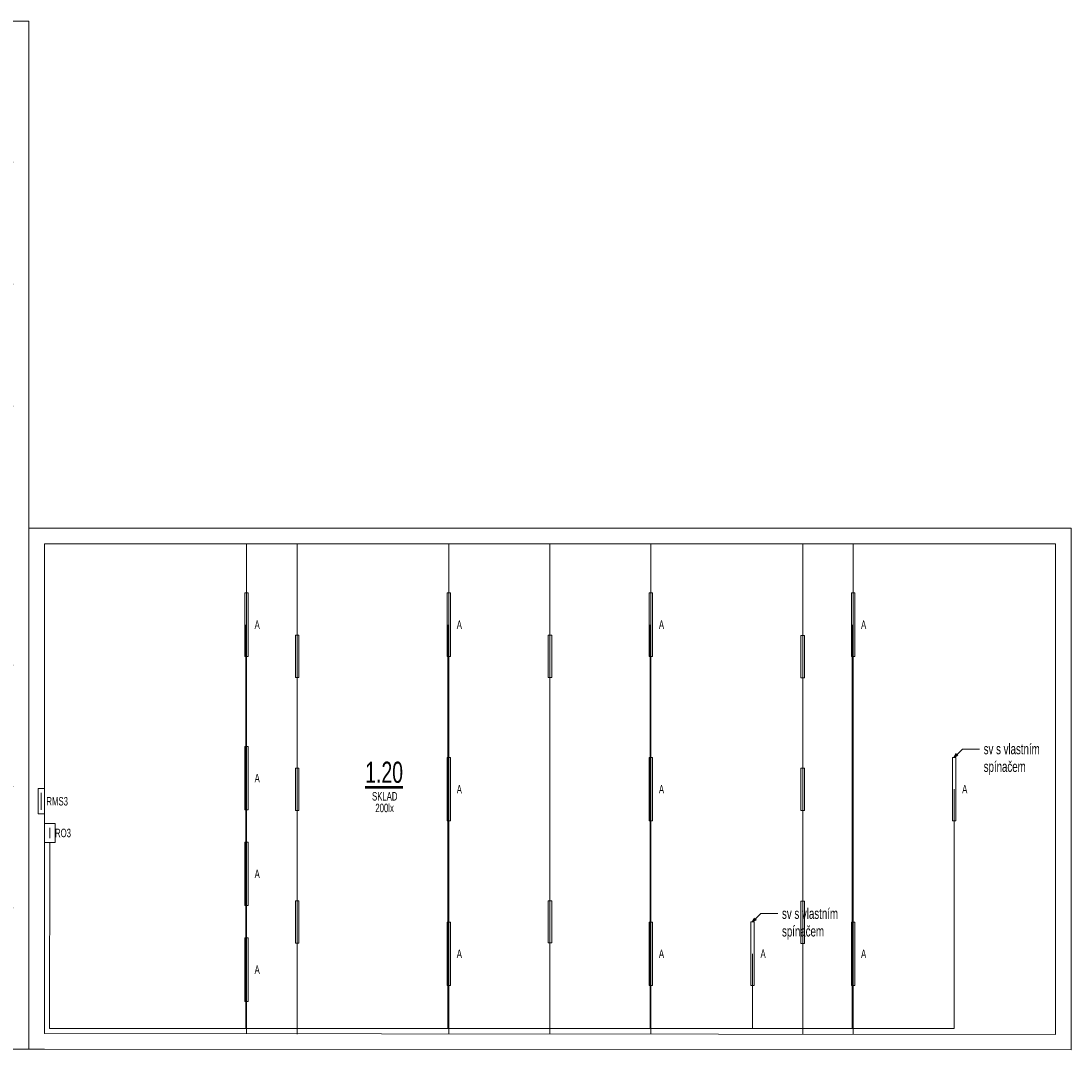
# Model space of a CAD drawing. Header units: millimetres. Extents: x 5905 to 70870, y 5076 to 35009.
# Tile 2 of 4: x 30425 to 55254, y 10681 to 35009. Entities that reach past the tile are written whole.
import ezdxf
from ezdxf.enums import TextEntityAlignment as Align

# ---------------------------------------------------------------- set-up
doc = ezdxf.new("R2010")
doc.units = ezdxf.units.MM
doc.header["$LTSCALE"] = 2
for name, color, linetype, lineweight in [('EL-popis_mistnosti_cislo', 7, 'Continuous', 50), ('EL-popis_mistnosti_popis', 7, 'Continuous', 25), ('EL-stoupacky', 7, 'Continuous', 20), ('EL-svitidla', 7, 'Continuous', 20), ('EL-texty_male', 7, 'Continuous', 18), ('EL-vedeni_kabelova_trasa', 40, 'Continuous', 9), ('EL-vedeni_svitidla', 20, 'Continuous', 9), ('slep-steny_rez', 252, 'Continuous', 18)]:
    doc.layers.add(name, color=color, linetype=linetype, lineweight=lineweight)
doc.layers.add('EL-popis_mistnosti_plocha', color=20, linetype='Continuous', lineweight=18, plot=False)
doc.layers.add('EL-stoupacky-popis', color=7, linetype='Continuous')
doc.layers.add('EL-svitidla-popis', color=7, linetype='Continuous')
doc.styles.get("Standard").update_dxf_attribs({"font": 'ARIALN.TTF', "width": 0.8})
doc.dimstyles.new('CADKON', dxfattribs={"dimscale": 50, "dimtxt": 2.5, "dimasz": 2.5, "dimexe": 1.8, "dimexo": 5, "dimgap": 0.6, "dimtad": 1, "dimrnd": 1, "dimtxsty": 'Standard', "dimblk1": 'OBLIQUE', "dimblk2": 'OBLIQUE', "dimsah": 1, "dimcen": 2.5, "dimadec": 1, "dimazin": 2, "dimtfac": 1, "dimtdec": 4, "dimtix": 1, "dimtmove": 2, "dimatfit": 3, "dimldrblk": 'OPEN30', "dimfxl": 5, "dimfxlon": 1, "dimtfill": 1, "dimtolj": 1, "dimarcsym": 0})

# ---------------------------------------------------------------- blocks, each defined once
blk = doc.blocks.new('CKBL2080521134050')
at = {"layer": 'EL-popis_mistnosti_cislo', "ltscale": 10, "width": 0.8, "flags": 8}
blk.add_attdef('CISLO', text='', height=250, dxfattribs=at).set_placement((42931.81004615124, 16850.52839174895), align=Align.BOTTOM_CENTER)
at = {"layer": 'EL-popis_mistnosti_popis', "ltscale": 10, "width": 0.8}
for tag, flags, p in [('MEP_VME', 9, (42931.81004615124, 16713.02839174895)), ('PODLAHA', 9, (42931.81004615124, 16713.02839174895)), ('MEP_APE', 9, (42931.81004615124, 16713.02839174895)), ('PODLAZI', 9, (42931.81004615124, 16713.02839174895)), ('PLOCHA', 9, (42931.81004615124, 16713.02839174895)), ('MEP_KV', 9, (42931.81004615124, 16713.02839174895)), ('JMENO', 8, (42931.81004615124, 16713.02839174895)), ('OBVOD', 9, (42931.81004615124, 16713.02839174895)), ('OBJEM', 9, (42931.81004615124, 16713.02839174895)), ('STROP', 9, (42931.81004615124, 16713.02839174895)), ('VYSKA', 9, (42931.81004615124, 16713.02839174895)), ('STĚNY', 9, (42931.81004615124, 16713.02839174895)), ('PLOCHA_DLE_NV_366/2013', 9, (42931.81004615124, 16575.52839174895)), ('DEFINICE_SKLADBY', 9, (42931.81004615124, 16575.52839174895)), ('POZNÁMKA', 8, (42931.81004615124, 16575.52839174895)), ('TEPLOTA', 9, (42931.81004615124, 16575.52839174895)), ('SKLADBA', 9, (42931.81004615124, 16575.52839174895)), ('POVRCH', 9, (42931.81004615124, 16575.52839174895)), ('ZONA', 9, (42931.81004615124, 16575.52839174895)), ('BYT', 9, (42931.81004615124, 16575.52839174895))]:
    blk.add_attdef(tag, text='', height=100, dxfattribs=dict(at, flags=flags)).set_placement(p, align=Align.BOTTOM_CENTER)
blk = doc.blocks.new('*U86', base_point=(500, 40))
at = {"color": 0, "linetype": 'ByBlock', "lineweight": -2}
blk.add_lwpolyline([(1000, 0), (1000, 80), (0, 80), (0, 0)], close=True, dxfattribs=at)
blk = doc.blocks.new('*U102', base_point=(500, 40))
at = {"color": 0, "linetype": 'ByBlock', "lineweight": -2}
blk.add_lwpolyline([(1000, 0), (1000, 80), (0, 80), (0, 0)], close=True, dxfattribs=at)
blk = doc.blocks.new('DEMONT')
at = {"layer": 'EL-vedeni_kabelova_trasa', "color": 9, "ltscale": 10}
for points in [[(10398.43568678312, 31670.12515833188), (18365.60777017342, 31670.12556976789)], [(18615.60332162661, 31670.12515833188), (30240.08726642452, 31670.12575863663)], [(10398.43568678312, 28787.12515833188), (18365.60777017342, 28787.12556976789)], [(18615.60332162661, 28787.12515833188), (30240.08726642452, 28787.12575863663)], [(10398.43813411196, 25903.5199548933), (18365.61021750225, 25903.52036632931)], [(18615.60576895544, 25903.5199548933), (30240.08726642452, 25903.52055519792)], [(36958.53282587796, 11056.13185622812), (36958.53282587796, 22654.90457563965)], [(42933.53282587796, 11056.13185622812), (42933.53282587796, 22654.90457563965)], [(48908.53282587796, 11051.14203204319), (48908.53282587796, 22649.91475145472)], [(10398.4407384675, 19779.91878599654), (18343.44068888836, 19779.91878599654)], [(18593.43703483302, 19779.91878599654), (30240.08726642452, 19779.91878599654)], [(10398.44073846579, 16909.92282053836), (18343.44068888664, 16909.92282053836)], [(18593.43703483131, 16909.92282053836), (30240.08726642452, 16909.92282053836)], [(22048.0032392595, 15474.92483780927), (18593.44068888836, 15474.92483780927)], [(10398.44561826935, 14039.92685508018), (18343.44556869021, 14039.92685508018)], [(18593.44191463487, 14039.92685508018), (30240.08726642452, 14039.92685508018)]]:
    blk.add_lwpolyline(points, dxfattribs=at)
at = {"layer": 'EL-svitidla', "color": 9, "ltscale": 10}
for name, p, rotation in [('*U86', (12139.43568678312, 31670.1244417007), 179.9999999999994), ('*U86', (14382.02172847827, 31670.12536404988), 179.9999999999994), ('*U86', (16624.60777017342, 31670.12536404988), 179.9999999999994), ('*U86', (24414.08180054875, 31675.12483628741), 179.9999999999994), ('*U86', (26656.6678422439, 31675.1257586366), 179.9999999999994), ('*U86', (28899.25388393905, 31675.1257586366), 179.9999999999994), ('*U86', (12139.4358356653, 28787.12455751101), 179.9999999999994), ('*U86', (14382.02187736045, 28787.1254798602), 179.9999999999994), ('*U86', (16624.6079190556, 28787.1254798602), 179.9999999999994), ('*U86', (24414.08180158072, 28787.12545777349), 179.9999999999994), ('*U86', (26656.66784327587, 28787.12638012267), 179.9999999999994), ('*U86', (28899.25388497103, 28787.12638012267), 179.9999999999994), ('*U86', (12139.4358356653, 25903.5193540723), 179.9999999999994), ('*U86', (14382.02187736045, 25903.52027642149), 179.9999999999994), ('*U86', (16624.6079190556, 25903.52027642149), 179.9999999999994), ('*U86', (24414.08180054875, 25908.5196328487), 179.9999999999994), ('*U86', (26656.6678422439, 25908.52055519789), 179.9999999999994), ('*U86', (28899.25388393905, 25908.52055519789), 179.9999999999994), ('*U102', (36958.53282587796, 19986.1725594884), 269.9999999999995), ('*U102', (42933.53282587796, 19991.16238367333), 269.9999999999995), ('*U102', (48908.53282587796, 19981.18273530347), 269.9999999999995), ('*U86', (12139.4358356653, 19779.91786364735), 179.9999999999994), ('*U86', (14382.02187736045, 19779.91878599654), 179.9999999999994), ('*U86', (16624.6079190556, 19779.91878599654), 179.9999999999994), ('*U86', (26278.66845489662, 19779.91878599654), 179.9999999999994), ('*U102', (36958.53282587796, 16846.15220785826), 269.9999999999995), ('*U102', (48908.53282587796, 16841.16238367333), 269.9999999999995), ('*U86', (12139.4358356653, 16909.92189818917), 179.9999999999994), ('*U86', (14382.02187736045, 16909.92282053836), 179.9999999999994), ('*U86', (16624.6079190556, 16909.92282053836), 179.9999999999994), ('*U86', (20320.72196407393, 16909.92282053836), 179.9999999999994), ('*U86', (24036.08241320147, 16909.92189818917), 179.9999999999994), ('*U86', (26278.66845489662, 16909.92282053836), 179.9999999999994), ('*U86', (28521.25449659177, 16909.92282053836), 179.9999999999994), ('*U86', (20320.72196407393, 15474.92483780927), 179.9999999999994), ('*U102', (36958.53282587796, 13706.13185622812), 269.9999999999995), ('*U102', (42933.53282587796, 13711.12168041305), 269.9999999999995), ('*U102', (48908.53282587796, 13701.14203204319), 269.9999999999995), ('*U86', (12139.4358356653, 14039.92593273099), 179.9999999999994), ('*U86', (14382.02187736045, 14039.92685508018), 179.9999999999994), ('*U86', (16624.6079190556, 14039.92685508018), 179.9999999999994), ('*U86', (24036.08241320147, 14039.92593273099), 179.9999999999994), ('*U86', (26278.66845489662, 14039.92685508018), 179.9999999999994), ('*U86', (28521.25449659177, 14039.92685508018), 179.9999999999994)]:
    blk.add_blockref(name, p, dxfattribs=dict(at, rotation=rotation))
at = {"layer": 'EL-svitidla', "color": 9, "ltscale": 10, "xscale": -1, "rotation": 180.0000000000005}
for p in [(19928.90971715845, 31675.1257586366), (22171.4957588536, 31675.1257586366), (19928.90971819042, 28787.12638012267), (22171.49575988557, 28787.12638012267), (19928.90971715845, 25908.52055519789), (22171.4957588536, 25908.52055519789), (20320.72196407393, 19779.91878599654), (19550.91032981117, 14039.92685508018), (21793.49637150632, 14039.92685508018)]:
    blk.add_blockref('*U86', p, dxfattribs=at)
blk = doc.blocks.new('*U117')
at = {"color": 0, "linetype": 'ByBlock', "lineweight": -2, "ltscale": 10}
for p, q in [((0, 150), (600, 150)), ((0, 0), (0, 150)), ((600, 0), (0, 0)), ((600, 150), (600, 0))]:
    blk.add_line(p, q, dxfattribs=at)
at = {"color": 40, "linetype": 'ByBlock', "ltscale": 10}
blk.add_line((100, 75), (500, 75), dxfattribs=at)
blk = doc.blocks.new('*U89', base_point=(750, 40))
at = {"color": 0, "linetype": 'ByBlock', "lineweight": -2}
blk.add_lwpolyline([(1500, 0), (1500, 80), (0, 80), (0, 0)], close=True, dxfattribs=at)
blk = doc.blocks.new('_OBLIQUE')
at = {"color": 0, "linetype": 'ByBlock'}
blk.add_line((-0.5, -0.5), (0.5, 0.5), dxfattribs=at)
blk = doc.blocks.new('*U122')
at = {"color": 0, "linetype": 'ByBlock', "lineweight": -2, "ltscale": 10}
for p, q in [((0, 250), (450, 250)), ((0, 0), (0, 250)), ((450, 250), (450, 0)), ((450, 0), (0, 0))]:
    blk.add_line(p, q, dxfattribs=at)
at = {"color": 40, "linetype": 'ByBlock', "ltscale": 10}
blk.add_line((100, 125), (350, 125), dxfattribs=at)

msp = doc.modelspace()

# ---------------------------------------------------------------- linework, layer by layer
at = {"layer": 'EL-popis_mistnosti_plocha', "ltscale": 10}
msp.add_lwpolyline([(54883.53282587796, 11051.14203204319), (54883.53282587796, 22649.91475145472), (30980.08726642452, 22649.91475145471), (30980.08726642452, 11071.10420622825)], close=True, dxfattribs=at)
at = {"layer": 'EL-texty_male', "ltscale": 10}
for p, q in [((52689.01786204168, 17796.73896216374), (53089.01786204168, 17796.73896216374)), ((47920.14468742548, 13905.06119277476), (48320.14468742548, 13905.06119277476))]:
    msp.add_line(p, q, dxfattribs=at)
at = {"layer": 'EL-vedeni_kabelova_trasa', "ltscale": 10}
for points in [[(35760.08726642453, 11071.10420622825), (35760.08726642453, 22649.91475145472)], [(40540.08726642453, 11067.1123468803), (40540.08726642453, 22645.92289210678)], [(45320.08726642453, 11067.1123468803), (45320.08726642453, 22645.92289210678)], [(50100.08726642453, 11059.12862818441), (50100.08726642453, 22637.93917341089)]]:
    msp.add_lwpolyline(points, dxfattribs=at)
at = {"layer": 'EL-vedeni_svitidla', "ltscale": 10}
for points in [[(35740.08726642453, 11192.43547536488), (35740.08726642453, 20736.1725594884)], [(40520.08726642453, 11192.43547536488), (40520.08726642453, 20736.1725594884)], [(45300.08726642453, 11192.43547536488), (45300.08726642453, 20736.1725594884)], [(50080.76874989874, 11192.43547536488), (50080.76874989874, 20736.1725594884)], [(31105.08726642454, 15585.50947884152), (31101.41853556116, 11192.43547536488), (35760.08726642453, 11192.43547536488), (52491.81004615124, 11192.43547536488), (52491.81004615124, 16849.5311462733)], [(47722.93687153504, 12957.85337688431), (47722.93687153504, 11192.43547536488)]]:
    msp.add_lwpolyline(points, dxfattribs=at)
at = {"layer": 'slep-steny_rez', "ltscale": 10}
for p, q in [((6008.126612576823, 34970.3943280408), (30610.08726642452, 35009.05455584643)), ((30610.08726642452, 35009.05455584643), (30610.08726642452, 10701.4130705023)), ((30610.08726642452, 35009.05455584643), (30610.08726642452, 10701.4130705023)), ((30610.08726642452, 23019.91475145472), (30980.08726642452, 23019.91475145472)), ((30610.08726642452, 23019.91475145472), (30610.08726642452, 22649.91475145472)), ((30610.08726642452, 10701.4130705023), (30610.08726642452, 23019.91475145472)), ((30610.08726642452, 23019.91475145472), (55253.53282587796, 23019.91475145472)), ((55253.53282587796, 23019.91475145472), (55253.53282587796, 10680.83290972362)), ((30980.08726642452, 11071.10420622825), (30980.08726642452, 22649.91475145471)), ((30980.08726642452, 22649.91475145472), (54883.53282587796, 22649.91475145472)), ((54883.53282587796, 22649.91475145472), (54883.53282587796, 11051.14203204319)), ((54883.53282587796, 11051.14203204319), (30980.08726642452, 11071.10420622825)), ((30610.08726642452, 10701.4130705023), (11864.88832975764, 10701.4130705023)), ((55253.53282587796, 10680.83290972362), (30610.08726642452, 10701.4130705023)), ((30980.08726642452, 10701.4130705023), (30610.08726642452, 10701.4130705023))]:
    msp.add_line(p, q, dxfattribs=at)

# ---------------------------------------------------------------- block references
at = {"layer": 'EL-popis_mistnosti_cislo', "ltscale": 10}
ref = msp.add_blockref('CKBL2080521134050', (39025.47970738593, 16850.52839174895), dxfattribs=dict(at, xscale=2, yscale=2, zscale=2))
ref.add_attrib('CISLO_001', '%%U1.20', (38566.02024792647, 16997.59460414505), dxfattribs={"ltscale": 10, "height": 500, "width": 0.8})
ref.add_attrib('JMENO_001', 'SKLAD', (38725.82004772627, 16578.93179515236), dxfattribs={"layer": 'EL-popis_mistnosti_popis', "ltscale": 10, "height": 200, "width": 0.8})
ref.add_attrib('POZNÁMKA_001', '200lx', (38804.29852620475, 16303.93179515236), dxfattribs={"layer": 'EL-popis_mistnosti_popis', "ltscale": 10, "height": 200, "width": 0.8})
at = {"layer": 'EL-stoupacky', "ltscale": 10}
for name, p, rotation in [('*U117', (30830.08726642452, 16860.50947884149), 269.9999999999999), ('*U122', (30980.08726642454, 16035.50947884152), 270)]:
    msp.add_blockref(name, p, dxfattribs=dict(at, rotation=rotation))
at = {"layer": 'EL-svitidla', "ltscale": 10, "rotation": 269.9999999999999}
for p in [(35760.08726642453, 20736.1725594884), (40540.08726642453, 20736.1725594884), (45320.08726642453, 20736.1725594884), (50100.08726642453, 20736.1725594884), (35760.08726642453, 17109.1708749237), (40540.08726642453, 16846.15220785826), (45320.08726642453, 16846.15220785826), (52491.81004615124, 16849.5311462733), (35760.08726642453, 14845.1513655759), (40540.08726642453, 12956.1318562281), (45320.08726642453, 12956.1318562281), (47722.93687153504, 12957.85337688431), (50100.08726642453, 12956.1318562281), (35760.08726642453, 12581.1318562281)]:
    msp.add_blockref('*U89', p, dxfattribs=at)
at = {"layer": 'EL-vedeni_kabelova_trasa', "ltscale": 10}
msp.add_blockref('DEMONT', (0, 0), dxfattribs=at)

# ---------------------------------------------------------------- texts
at = {"layer": 'EL-stoupacky-popis', "ltscale": 10, "insert": (31279.83125035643, 16560.50947884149), "char_height": 200, "attachment_point": 5}
msp.add_mtext('\\W0.8;RMS3', dxfattribs=at)
at = {"layer": 'EL-stoupacky-popis', "ltscale": 10, "insert": (31418.22466020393, 15810.50947884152), "char_height": 200, "width": 329.4892892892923, "attachment_point": 5}
msp.add_mtext('RO3', dxfattribs=at)
at = {"layer": 'EL-svitidla-popis', "ltscale": 10, "char_height": 200, "attachment_point": 5}
for insert in [(36010.08726642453, 20736.1725594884), (40790.08726642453, 20736.1725594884), (45570.08726642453, 20736.1725594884), (50350.08726642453, 20736.1725594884), (36010.08726642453, 17109.1708749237), (40790.08726642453, 16846.15220785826), (45570.08726642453, 16846.15220785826), (52741.81004615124, 16849.5311462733), (36010.08726642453, 14845.1513655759), (40790.08726642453, 12956.1318562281), (45570.08726642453, 12956.1318562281), (47972.93687153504, 12957.85337688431), (50350.08726642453, 12956.1318562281), (36010.08726642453, 12581.1318562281)]:
    msp.add_mtext('\\W0.8;A', dxfattribs=dict(at, insert=insert))
at = {"layer": 'EL-texty_male', "ltscale": 10, "char_height": 250, "width": 1377.628519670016, "attachment_point": 1}
for insert in [(53189.01786204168, 17923.24046366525), (48420.14468742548, 14031.56269427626)]:
    msp.add_mtext('sv s vlastním spínačem', dxfattribs=dict(at, insert=insert))

# ---------------------------------------------------------------- leaders
at = {"layer": 'EL-texty_male', "ltscale": 10}
for points in [[(52491.81004615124, 17599.5311462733), (52689.01786204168, 17796.73896216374)], [(47722.93687153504, 13707.85337688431), (47920.14468742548, 13905.06119277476)]]:
    msp.add_leader(points, dimstyle='CADKON', override={"dimscale": 1, "dimasz": 100, "dimtih": 0, "dimtoh": 0, "dimrnd": 0, "dimclrd": 0, "dimtix": 0, "dimtofl": 0}, dxfattribs=at)

doc.saveas('drawing.dxf')
